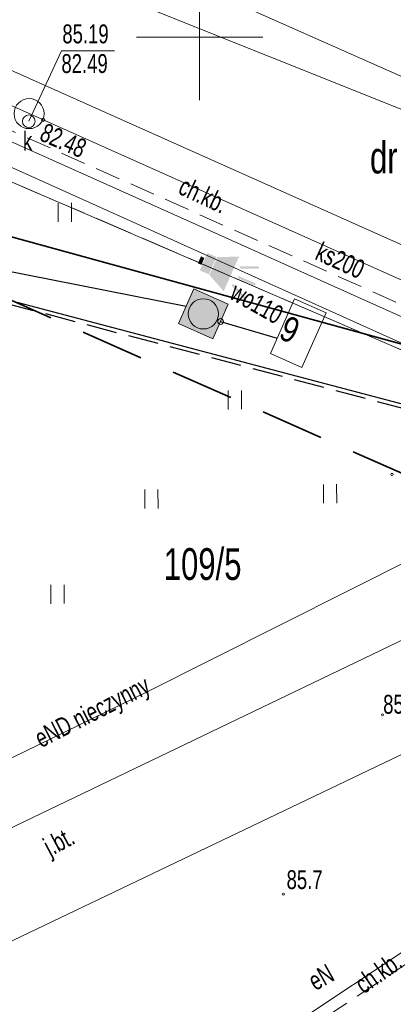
# Model space of a CAD drawing. Header units: metres. Extents: x -1013 to 1491425, y -5789533 to 1032.
# Tile 52 of 66: x 41 to 56, y -24 to 15. Entities that reach past the tile are written whole.
import ezdxf
from ezdxf.xclip import XClip

# ---------------------------------------------------------------- set-up
doc = ezdxf.new("R2010")
doc.units = ezdxf.units.M
doc.header["$MEASUREMENT"] = 0
doc.header["$XCLIPFRAME"] = 0
for name, pattern in [('2_KTCR02', [1.5, 1, -0.5]), ('GUK', [2, 1.5, -0.5]), ('GUZ', [1, 0.5, -0.5]), ('Krawędzie ukryte', [1.7, 1.2, -0.5]), ('Przerywana długa', [3.9, 2.5, -1.4])]:
    doc.linetypes.add(name, pattern=pattern)
doc.layers.add('700-L Mapa 1_500 dwg', color=7, linetype='Continuous')
doc.layers.add('708-L Opisy sytuacji 1_500 do legendy', color=7, linetype='Continuous')
for name, color, linetype, lineweight in [('703-L Płaszczyzny podejścia 2D3', 152, 'Continuous', 30), ('703-L Płaszczyzny podejścia 2D38', 171, 'Continuous', 35), ('708-L Opisy sytuacji 1_500 do legendy1', 7, 'Continuous', 13), ('708-L Opisy sytuacji 1_500 do legendy11', 7, 'Continuous', 13), ('708-L Opisy sytuacji 1_500 do legendy85', 1, 'Continuous', 25), ('725-L Sygnalizator świetlno-dźwiękowy1', 7, 'Continuous', 13), ('725-L Sygnalizator świetlno-dźwiękowy253', 2, 'Continuous', 13), ('725-L Sygnalizator świetlno-dźwiękowy85', 1, 'Continuous', 25), ('729-L Instalacje elektryczne-okablowanie75', 30, 'Continuous', 25), ('729-L Instalacje elektryczne-okablowanie85', 1, 'Continuous', 25), ('GN.6640.3638.2023_9_Dzialki7', 9, 'Continuous', 18), ('GN.6640.3638.2023_9_K1_BDOT_T_117', 9, 'Continuous', 18), ('GN.6640.3638.2023_9_Kontury90', 9, 'Continuous', 18), ('GN.6640.3638.2023_9_KTCR_E_T_17', 9, 'Continuous', 18), ('GN.6640.3638.2023_9_KTCR_L_17', 9, 'Continuous', 18), ('GN.6640.3638.2023_9_KTJZ_E_T_07', 9, 'Continuous', 18), ('GN.6640.3638.2023_9_KTKR_L_07', 9, 'Continuous', 18), ('GN.6640.3638.2023_9_Numery_dzialek7', 9, 'Continuous', 18), ('GN.6640.3638.2023_9_Numery_uzytkow7', 9, 'Continuous', 18), ('GN.6640.3638.2023_9_PODZIAL_SEKCYJNY_L_07', 9, 'Continuous', 18), ('GN.6640.3638.2023_9_RTPW_T_07', 9, 'Continuous', 18), ('GN.6640.3638.2023_9_RTPW_T_17', 9, 'Continuous', 18), ('GN.6640.3638.2023_9_SUBK_L_034', 9, 'Continuous', 18), ('GN.6640.3638.2023_9_SUPE_D_L_31', 9, 'Continuous', 18), ('GN.6640.3638.2023_9_SUPE_E_T_31', 9, 'Continuous', 18), ('GN.6640.3638.2023_9_SUPE_L_31', 9, 'Continuous', 18), ('GN.6640.3638.2023_9_SUPK_D_L_434', 9, 'Continuous', 18), ('GN.6640.3638.2023_9_SUPK_E_T_434', 9, 'Continuous', 18), ('GN.6640.3638.2023_9_SUPK_L_434', 9, 'Continuous', 18), ('GN.6640.3638.2023_9_SUPW_E_T_05', 9, 'Continuous', 18), ('GN.6640.3638.2023_9_SUPW_L_05', 9, 'Continuous', 18), ('GN.6640.3638.2023_9_SUTK_T_034', 9, 'Continuous', 18), ('GN.6640.3638.2023_9_SUUK_E_T_934', 9, 'Continuous', 18), ('GN.6640.3638.2023_9_SUUK_T_234', 9, 'Continuous', 18), ('GN.6640.3638.2023_9_Uzytki7', 9, 'Continuous', 18)]:
    doc.layers.add(name, color=color, linetype=linetype, lineweight=lineweight)
doc.styles.add('STYL_AUTOMATYCZNY_1', font='arial.ttf', dxfattribs={"width": 0.7})
doc.styles.add('STYL_AUTOMATYCZNY_2', font='arial.ttf')
doc.styles.add('STYL_AUTOMATYCZNY_3', font='ARIALN.TTF')
doc.dimstyles.new('STYL_AUTOMATYCZNY__3', dxfattribs={"dimtxt": 1.25, "dimasz": 0.917874, "dimexe": 0.18, "dimexo": 0.04, "dimgap": 0, "dimtad": 1, "dimtih": 1, "dimtoh": 1, "dimzin": 0, "dimdsep": 46, "dimtxsty": 'STYL_AUTOMATYCZNY_2', "dimblk": 'ARROWHEAD_8', "dimblk1": 'ARROWHEAD_8', "dimblk2": 'ARROWHEAD_8', "dimcen": 0.09, "dimclrd": 7, "dimclre": 7, "dimclrt": 1, "dimazin": 0, "dimtfac": 1, "dimtdec": 4, "dimtmove": 0, "dimatfit": 3, "dimfxl": 1, "dimtolj": 1, "dimtzin": 0, "dimarcsym": 0})
doc.dimstyles.new('STYL_AUTOMATYCZNY__5', dxfattribs={"dimtxt": 0.18, "dimasz": 0.456, "dimexe": 0.18, "dimexo": 0.0625, "dimgap": 0, "dimtad": 0, "dimtih": 1, "dimtoh": 1, "dimdec": 4, "dimzin": 0, "dimdsep": 46, "dimcen": 0.09, "dimadec": 0, "dimazin": 0, "dimtfac": 1, "dimtdec": 4, "dimtmove": 0, "dimatfit": 3, "dimldrblk": 'ARROWHEAD_1', "dimfxl": 1, "dimtolj": 1, "dimtzin": 0, "dimarcsym": 0})

# ---------------------------------------------------------------- blocks, each defined once
blk = doc.blocks.new('Rysunek_1_9', base_point=(-7447251.91, -5789835.327))
at = {"layer": 'GN.6640.3638.2023_9_Dzialki7', "color": 9, "linetype": 'Continuous', "lineweight": 18}
blk.add_line((-42.33, 44.713), (161.19, -43.067), dxfattribs=at)
at = {"layer": 'GN.6640.3638.2023_9_K1_BDOT_T_117', "color": 9, "linetype": 'Continuous', "lineweight": 18}
for p, q in [((42.49, 7.347), (42.485, 8.097)), ((43.015, 7.351), (43.01, 8.101)), ((49.224, -0.088), (49.219, 0.662)), ((49.749, -0.084), (49.744, 0.666)), ((53, -3.811), (52.995, -3.061)), ((53.525, -3.807), (53.52, -3.058)), ((45.92, -4.019), (45.915, -3.269)), ((46.445, -4.016), (46.44, -3.266)), ((42.197, -7.796), (42.191, -7.046)), ((42.722, -7.792), (42.716, -7.042))]:
    blk.add_line(p, q, dxfattribs=at)
at = {"layer": 'GN.6640.3638.2023_9_Kontury90', "color": 9, "linetype": 'GUK', "lineweight": 18}
blk.add_line((-42.33, 44.713), (102.61, -17.787), dxfattribs=at)
at = {"layer": 'GN.6640.3638.2023_9_KTCR_L_17', "color": 9, "linetype": '2_KTCR02', "lineweight": 18}
for p, q in [((62.71, 1.113), (31.23, 15.163)), ((58.93, -20.337), (45.2, -29.387))]:
    blk.add_line(p, q, dxfattribs=at)
at = {"layer": 'GN.6640.3638.2023_9_KTKR_L_07', "color": 9, "linetype": 'Continuous', "lineweight": 18}
for p, q in [((106.54, -9.377), (26.14, 26.463)), ((63.79, 3.003), (32.42, 17.033)), ((26.55, -23.457), (62.19, -6.317)), ((24.2, -29.027), (62.95, -10.507))]:
    blk.add_line(p, q, dxfattribs=at)
at = {"layer": 'GN.6640.3638.2023_9_PODZIAL_SEKCYJNY_L_07', "color": 9, "linetype": 'Continuous', "lineweight": 18}
for p, q in [((48.09, 12.173), (48.09, 17.173)), ((45.59, 14.673), (50.59, 14.673))]:
    blk.add_line(p, q, dxfattribs=at)
at = {"layer": 'GN.6640.3638.2023_9_RTPW_T_07', "color": 9, "linetype": 'Continuous', "lineweight": 18}
for centre in [(55.71, -2.667), (51.41, -19.317)]:
    blk.add_circle(centre, 0.045, dxfattribs=at)
at = {"layer": 'GN.6640.3638.2023_9_RTPW_T_17', "color": 9, "linetype": 'Continuous', "lineweight": 18}
blk.add_circle((55.337, -12.204), 0.045, dxfattribs=at)
at = {"layer": 'GN.6640.3638.2023_9_SUBK_L_034', "color": 9, "linetype": 'Continuous', "lineweight": 18}
blk.add_circle((41.33, 11.643), 0.595, dxfattribs=at)
at = {"layer": 'GN.6640.3638.2023_9_SUPE_D_L_31', "color": 9, "linetype": 'Continuous', "lineweight": 18}
for p, q in [((48.842, 6.852), (38.87, 11.312)), ((54.34, 4.381), (48.842, 6.852)), ((59.066, 2.244), (54.34, 4.381)), ((61.915, -3.297), (45.99, -11.3)), ((45.99, -11.3), (34.379, -16.962))]:
    blk.add_line(p, q, dxfattribs=at)
at = {"layer": 'GN.6640.3638.2023_9_SUPE_L_31', "color": 9, "linetype": 'Continuous', "lineweight": 18}
blk.add_line((57.65, -20.587), (50.34, -25.457), dxfattribs=at)
at = {"layer": 'GN.6640.3638.2023_9_SUPK_D_L_434', "color": 9, "linetype": 'Continuous', "lineweight": 18}
blk.add_line((25.81, 23.943), (68.023, 7.027), dxfattribs=at)
at = {"layer": 'GN.6640.3638.2023_9_SUPK_L_434', "color": 9, "linetype": 'Continuous', "lineweight": 18}
for p, q in [((41.33, 11.643), (7.52, 26.613)), ((92.33, -11.167), (41.33, 11.643))]:
    blk.add_line(p, q, dxfattribs=at)
at = {"layer": 'GN.6640.3638.2023_9_SUPW_L_05', "color": 9, "linetype": 'Continuous', "lineweight": 18}
blk.add_line((17.18, 20.073), (56.56, 2.333), dxfattribs=at)
at = {"layer": 'GN.6640.3638.2023_9_SUTK_T_034', "color": 9, "linetype": 'Continuous', "lineweight": 18}
for p, q in [((41.32, 11.343), (42.62, 14.142)), ((42.62, 14.142), (44.71, 14.142))]:
    blk.add_line(p, q, dxfattribs=at)
blk.add_circle((41.887, 11.401), 0.0625, dxfattribs=at)
at = {"layer": 'GN.6640.3638.2023_9_SUUK_T_234', "color": 9, "linetype": 'Continuous', "lineweight": 18}
blk.add_circle((41.32, 11.343), 0.25, dxfattribs=at)
at = {"layer": 'GN.6640.3638.2023_9_Uzytki7', "color": 9, "linetype": 'GUZ', "lineweight": 18}
blk.add_line((-42.33, 44.713), (102.61, -17.787), dxfattribs=at)
at = {"layer": 'GN.6640.3638.2023_9_KTCR_E_T_17', "color": 9, "linetype": 'Continuous', "lineweight": 18, "char_height": 0.75, "attachment_point": 4, "style": 'STYL_AUTOMATYCZNY_1'}
for insert, rotation in [((47.348, 8.826), 335.034), ((54.377, -22.998), 35.073)]:
    blk.add_mtext('\\A1;{\\pql;\\fArial|b0|i0|c238|p0;\\W0.700000;ch.kb.}', dxfattribs=dict(at, insert=insert, rotation=rotation))
at = {"layer": 'GN.6640.3638.2023_9_KTJZ_E_T_07', "color": 9, "linetype": 'Continuous', "lineweight": 18, "insert": (42.042, -17.603), "char_height": 0.75, "attachment_point": 4, "rotation": 27.8973, "style": 'STYL_AUTOMATYCZNY_1'}
blk.add_mtext('\\A1;{\\pql;\\fArial|b0|i0|c238|p0;\\W0.700000;j.bt.}', dxfattribs=at)
at = {"layer": 'GN.6640.3638.2023_9_Numery_dzialek7', "color": 9, "linetype": 'Continuous', "lineweight": 18, "insert": (46.668, -6.232), "char_height": 1.26, "attachment_point": 4, "style": 'STYL_AUTOMATYCZNY_1'}
blk.add_mtext('\\A1;{\\pql;\\fArial|b0|i0|c238|p0;\\W0.700000;109/5}', dxfattribs=at)
at = {"layer": 'GN.6640.3638.2023_9_Numery_uzytkow7', "color": 9, "linetype": 'Continuous', "lineweight": 18, "insert": (54.842, 10.533), "char_height": 1.26, "attachment_point": 1, "style": 'STYL_AUTOMATYCZNY_1'}
blk.add_mtext('\\A1;{\\pql;\\fArial|b0|i0|c238|p0;\\W0.700000;dr}', dxfattribs=at)
at = {"layer": 'GN.6640.3638.2023_9_RTPW_T_07', "color": 9, "linetype": 'Continuous', "lineweight": 18, "insert": (51.536, -19.127), "char_height": 0.75, "attachment_point": 7, "style": 'STYL_AUTOMATYCZNY_1'}
blk.add_mtext('\\A1;{\\pql;\\fArial|b0|i0|c238|p0;\\W0.700000;85.7}', dxfattribs=at)
at = {"layer": 'GN.6640.3638.2023_9_RTPW_T_17', "color": 9, "linetype": 'Continuous', "lineweight": 18, "insert": (55.367, -12.173), "char_height": 0.75, "attachment_point": 7, "rotation": 0.4031, "style": 'STYL_AUTOMATYCZNY_1'}
blk.add_mtext('\\A1;{\\pql;\\fArial|b0|i0|c238|p0;\\W0.700000;85.58}', dxfattribs=at)
at = {"layer": 'GN.6640.3638.2023_9_SUPE_E_T_31', "color": 9, "linetype": 'Continuous', "lineweight": 18, "char_height": 0.75, "style": 'STYL_AUTOMATYCZNY_1'}
for s, insert, attachment_point, rotation in [('\\A1;{\\pql;\\fArial|b0|i0|c238|p0;\\W0.700000;eND nieczynny}', (41.686, -13.296), 4, 26.9733), ('\\A1;{\\pql;\\fArial|b0|i0|c238|p0;\\W0.700000;eN}', (52.681, -23.174), 7, 29.2488)]:
    blk.add_mtext(s, dxfattribs=dict(at, insert=insert, attachment_point=attachment_point, rotation=rotation))
at = {"layer": 'GN.6640.3638.2023_9_SUPK_E_T_434', "color": 9, "linetype": 'Continuous', "lineweight": 18, "insert": (52.613, 5.874), "char_height": 0.75, "attachment_point": 7, "rotation": 335.556, "style": 'STYL_AUTOMATYCZNY_1'}
blk.add_mtext('\\A1;{\\pql;\\fArial|b0|i0|c238|p0;\\W0.700000;ks200}', dxfattribs=at)
at = {"layer": 'GN.6640.3638.2023_9_SUPW_E_T_05', "color": 9, "linetype": 'Continuous', "lineweight": 18, "insert": (49.412, 4.654), "char_height": 0.75, "attachment_point": 4, "rotation": 330.462, "style": 'STYL_AUTOMATYCZNY_1'}
blk.add_mtext('\\A1;{\\pql;\\fArial|b0|i0|c238|p0;\\W0.700000;wo110}', dxfattribs=at)
at = {"layer": 'GN.6640.3638.2023_9_SUTK_T_034', "color": 9, "linetype": 'Continuous', "lineweight": 18, "char_height": 0.75, "style": 'STYL_AUTOMATYCZNY_1'}
for s, insert, attachment_point in [('\\A1;{\\pql;\\fArial|b0|i0|c238|p0;\\W0.700000;85.19}', (42.65, 14.422), 7), ('\\A1;{\\pql;\\fArial|b0|i0|c238|p0;\\W0.700000;82.49}', (42.613, 14.006), 1)]:
    blk.add_mtext(s, dxfattribs=dict(at, insert=insert, attachment_point=attachment_point))
at = {"layer": 'GN.6640.3638.2023_9_SUTK_T_034', "color": 9, "linetype": 'Continuous', "lineweight": 18, "insert": (41.999, 11.295), "char_height": 0.75, "attachment_point": 1, "rotation": 336.2848, "style": 'STYL_AUTOMATYCZNY_1'}
blk.add_mtext('\\A1;{\\pql;\\fArial|b0|i0|c238|p0;\\W0.700000;82.48}', dxfattribs=at)
at = {"layer": 'GN.6640.3638.2023_9_SUUK_E_T_934', "color": 9, "linetype": 'Continuous', "lineweight": 18, "insert": (41.088, 10.928), "char_height": 0.75, "attachment_point": 1, "style": 'STYL_AUTOMATYCZNY_1'}
blk.add_mtext('\\A1;{\\pql;\\fArial|b0|i0|c238|p0;\\W0.700000;k}', dxfattribs=at)
blk = doc.blocks.new('*D16')
at = {"layer": '708-L Opisy sytuacji 1_500 do legendy1', "color": 7, "linetype": 'Continuous', "lineweight": 13}
for p, q in [((48.871, -35.84), (48.232, -36.083)), ((48.871, -35.84), (49.113, -36.479)), ((46.052, -41.106), (45.899, -40.44)), ((46.052, -41.106), (46.717, -40.954))]:
    blk.add_line(p, q, dxfattribs=at)
blk.add_arc((12.159, -19.572), 40.155, 327.57, 336.1008, dxfattribs=at)
at = {"layer": '708-L Opisy sytuacji 1_500 do legendy85', "color": 1, "lineweight": 25, "insert": (48.661, -39.741), "char_height": 1.25, "attachment_point": 7, "style": 'STYL_AUTOMATYCZNY_2'}
blk.add_mtext('\\A1;{\\pql;\\fArial|b0|i0|c238|p0;\\W1.000000;8,53°/15%}', dxfattribs=at)
blk = doc.blocks.new('ARROWHEAD_8')
at = {"color": 0, "linetype": 'Continuous', "lineweight": 0}
blk.add_line((0, 0), (-1, 0), dxfattribs=at)
at = {"color": 0, "linetype": 'Continuous', "lineweight": 0, "flags": 128}
blk.add_lwpolyline([(-0.525, 0.525), (0, 0), (-0.525, -0.525)], dxfattribs=at)
blk = doc.blocks.new('*D18')
at = {"layer": '708-L Opisy sytuacji 1_500 do legendy1', "color": 7, "linetype": 'Continuous', "lineweight": 13}
for p, q in [((66.882, -0.461), (66.287, -0.795)), ((66.882, -0.461), (67.217, -1.056)), ((64.745, -6.452), (64.495, -5.816)), ((64.745, -6.452), (65.381, -6.202))]:
    blk.add_line(p, q, dxfattribs=at)
blk.add_arc((25.649, 10.872), 42.762, 336.1008, 344.6316, dxfattribs=at)
at = {"layer": '708-L Opisy sytuacji 1_500 do legendy85', "color": 1, "lineweight": 25, "insert": (67.103, -4.541), "char_height": 1.25, "attachment_point": 7, "style": 'STYL_AUTOMATYCZNY_2'}
blk.add_mtext('\\A1;{\\pql;\\fArial|b0|i0|c238|p0;\\W1.000000;8,53°/15%}', dxfattribs=at)
blk = doc.blocks.new('ARROWHEAD_1')
at = {"color": 0, "linetype": 'Continuous', "lineweight": 0}
blk.add_line((0, 0), (-1, 0), dxfattribs=at)
blk.add_circle((0, 0), 0.25, dxfattribs=at)

msp = doc.modelspace()

# ---------------------------------------------------------------- hatches: boundary and pattern name
at = {"layer": '725-L Sygnalizator świetlno-dźwiękowy1', "linetype": 'Continuous', "lineweight": 13}
h = msp.add_hatch(color=7, dxfattribs=at)
h.paths.add_polyline_path([(47.854, 4.692), (47.247, 3.32), (48.618, 2.713), (49.226, 4.084)])
h.paths.add_polyline_path([(48.836, 3.702, 1), (47.636, 3.702, 1)], flags=0)
at = {"layer": '725-L Sygnalizator świetlno-dźwiękowy253', "linetype": 'Continuous', "lineweight": 13}
msp.add_hatch(color=2, dxfattribs=at).paths.add_polyline_path([(47.636, 3.702, 1), (48.836, 3.702, 1)])
at = {"layer": '725-L Sygnalizator świetlno-dźwiękowy85', "linetype": 'Continuous', "lineweight": 25}
for points in [[(48.143, 5.982), (48.022, 5.707), (48.159, 5.647), (48.28, 5.921)], [(48.399, 6.114), (48.095, 5.429), (48.455, 5.269), (48.759, 5.955)], [(48.477, 5.244), (48.792, 5.956), (49.651, 5.97), (49.043, 4.599)], [(49.728, 5.496), (50.403, 5.496, 1), (50.403, 5.586), (49.728, 5.586, 1)], [(49.627, 5.111), (50.244, 4.837, 1), (50.281, 4.92), (49.664, 5.193, 1)], [(49.446, 4.86), (49.899, 4.36, -1), (49.833, 4.3), (49.379, 4.8, -1)]]:
    msp.add_hatch(color=1, dxfattribs=at).paths.add_polyline_path(points)

# ---------------------------------------------------------------- linework, layer by layer
at = {"layer": '703-L Płaszczyzny podejścia 2D3', "color": 152, "linetype": 'Continuous', "lineweight": 30}
msp.add_circle((8.227, 10.355), 1021.659, dxfattribs=at)
at = {"layer": '703-L Płaszczyzny podejścia 2D38', "color": 171, "linetype": 'Przerywana długa', "lineweight": 35}
msp.add_line((25.649, 10.872), (381.296, -146.723), dxfattribs=at)
at = {"layer": '703-L Płaszczyzny podejścia 2D38', "color": 171, "linetype": 'Continuous', "lineweight": 35}
msp.add_line((25.649, 10.872), (404.936, -93.376), dxfattribs=at)
at = {"layer": '708-L Opisy sytuacji 1_500 do legendy11', "color": 7, "linetype": 'Continuous', "lineweight": 13, "flags": 128}
msp.add_lwpolyline([(51.856, 4.294), (53.103, 3.741), (52.144, 1.577), (50.897, 2.129)], close=True, dxfattribs=at)
at = {"layer": '725-L Sygnalizator świetlno-dźwiękowy1', "color": 7, "linetype": 'Continuous', "lineweight": 13, "flags": 128}
msp.add_lwpolyline([(47.854, 4.692), (47.247, 3.32), (48.618, 2.713), (49.226, 4.084)], close=True, dxfattribs=at)
for points in [[(48.836, 3.702, 1), (47.636, 3.702, 1)], [(47.636, 3.702, 1), (48.836, 3.702, 1)]]:
    msp.add_lwpolyline(points, format="xyb", close=True, dxfattribs=at)
at = {"layer": '729-L Instalacje elektryczne-okablowanie75', "color": 30, "linetype": 'Krawędzie ukryte', "lineweight": 25}
msp.add_lwpolyline([(-3.691, -20.154), (-0.21, -12.3), (10.883, -17.215), (22.977, 10.077), (30.478, 6.753), (60.367, -1.154)], dxfattribs=at)
at = {"layer": '729-L Instalacje elektryczne-okablowanie85', "color": 1, "linetype": 'Continuous', "lineweight": 25}
for points in [[(-3.873, -20.073), (-0.272, -11.944), (10.731, -16.82), (22.957, 10.771), (30.688, 7.345), (47.55, 4.006)], [(-3.782, -20.113), (-0.241, -12.122), (10.807, -17.017), (22.901, 10.275), (30.528, 6.895), (60.406, -1.008)]]:
    msp.add_lwpolyline(points, dxfattribs=at)

# ---------------------------------------------------------------- block references
at = {"layer": '700-L Mapa 1_500 dwg', "color": 52, "linetype": 'Continuous', "lineweight": 25}
ref = msp.add_blockref('Rysunek_1_9', (-7447251.91, -5789835.327), dxfattribs=at)
XClip(ref).set_block_clipping_path([(-263.024729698, -194.3328058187), (268.520270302, 207.6028993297)])

# ---------------------------------------------------------------- texts
at = {"layer": '708-L Opisy sytuacji 1_500 do legendy85', "color": 1, "linetype": 'Continuous', "lineweight": 25, "insert": (51.167, 2.739), "char_height": 1, "attachment_point": 7, "rotation": 336.1008, "style": 'STYL_AUTOMATYCZNY_3'}
msp.add_mtext('\\A1;{\\pql;\\fArial Narrow|b0|i0|c238|p0;\\W1.000000;9}', dxfattribs=at)

# ---------------------------------------------------------------- dimensions: what is measured, and where the dimension line sits
at = {"layer": '708-L Opisy sytuacji 1_500 do legendy', "color": 7, "linetype": 'Continuous', "lineweight": 13}
for base, center, p1, p2, picture, middle in [((65.925, -3.496), (25.649, 10.872), (381.296, -146.723), (404.936, -93.376), '*D18', (71.071, -3.916)), ((47.559, -38.526), (12.159, -19.572), (344.166, -230.515), (367.806, -177.167), '*D16', (52.629, -39.116))]:
    dim = msp.add_angular_dim_3p(base=base, center=center, p1=p1, p2=p2, text='8,53°/15%', dimstyle='STYL_AUTOMATYCZNY__3', dxfattribs=at)
    dim.commit()
    dim.dimension.update_dxf_attribs({"geometry": picture, "text_midpoint": middle, "dimtype": 165})

# ---------------------------------------------------------------- leaders
at = {"layer": '708-L Opisy sytuacji 1_500 do legendy11', "color": 7, "linetype": 'Continuous', "lineweight": 13, "annotation_type": 0, "has_hookline": 1, "hookline_direction": 0, "text_width": 0.541, "horizontal_direction": (0.91426, -0.405129, 0)}
msp.add_leader([(48.922, 3.398), (51.167, 2.739)], dimstyle='STYL_AUTOMATYCZNY__5', dxfattribs=at)

doc.saveas('drawing.dxf')
